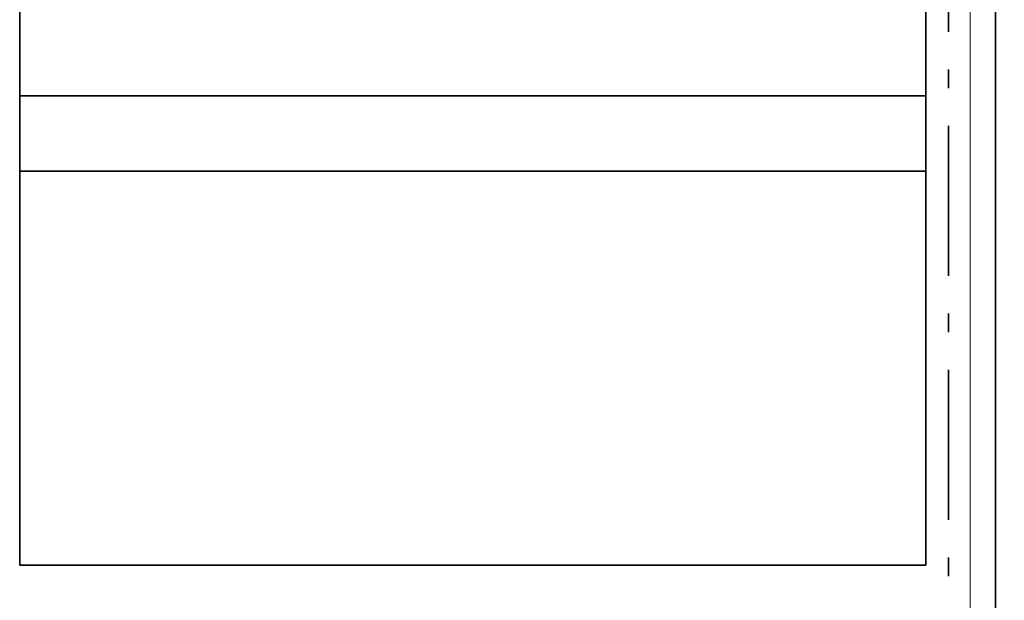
# Model space of a CAD drawing. Header units: metres. Extents: x 133 to 690, y 59 to 257.
# Tile 51 of 84: x 483.23 to 488.48, y 113.26 to 116.36. Entities that reach past the tile are written whole.
import ezdxf

# ---------------------------------------------------------------- set-up
doc = ezdxf.new("R2010")
doc.units = ezdxf.units.M
doc.header["$LTSCALE"] = 0.05
doc.linetypes.add('VH-OPSLUITBAND_120X250', pattern=[26, 16, -4, 2, -4])
for name, color, linetype, lineweight in [('N-WE-GR-HAAG-G', 253, 'GR-HAAG1', 9), ('N-WE-IE-TERREINAFSCHEIDING_KUNSTMATIG_RASTERHEKWERK-G', 4, 'IE-TERREINAFSCHEIDING-KUNSTMATIG-OPEN', 35), ('N-WE-VH-KANTOPSLUITING_OPSLUITBAND_120X250-G', 150, 'VH-OPSLUITBAND_120X250', 35), ('N-WE-VH-VERHARDING_GRASPLAAT-G', 70, 'Continuous', 35), ('N-WE-VH-VERHARDING_TEGEL_GRAS_VAKMARKERING-G', 252, 'Continuous', 35)]:
    doc.layers.add(name, color=color, linetype=linetype, lineweight=lineweight)
doc.linetypes.add('GR-HAAG1', pattern='A,6,[176,NLCS.SHX,S=0.125,R=0,X=0,Y=0],-2', length=8)
doc.linetypes.add('IE-TERREINAFSCHEIDING-KUNSTMATIG-OPEN', pattern='A,7,-1.5,[67,NLCS.SHX,S=0.75,R=0,X=0,Y=0],-1.5', length=10)

msp = doc.modelspace()

# ---------------------------------------------------------------- linework, layer by layer
at = {"layer": 'N-WE-GR-HAAG-G'}
msp.add_lwpolyline([(489.0625, 101.9934), (489.0625, 129.6188), (483.2977, 130.3863), (483.312, 128.8153), (488.2987, 128.8108), (488.2874, 101.9934)], dxfattribs=at)
at = {"layer": 'N-WE-IE-TERREINAFSCHEIDING_KUNSTMATIG_RASTERHEKWERK-G', "flags": 128}
msp.add_lwpolyline([(483.4777, 130.2604), (483.4777, 128.8722), (488.4277, 128.8722), (488.4277, 101.9934)], dxfattribs=at)
at = {"layer": 'N-WE-VH-KANTOPSLUITING_OPSLUITBAND_120X250-G'}
msp.add_lwpolyline([(488.1777, 101.9934), (488.1777, 128.1722)], dxfattribs=at)
at = {"layer": 'N-WE-VH-VERHARDING_GRASPLAAT-G'}
for points in [[(488.0577, 115.9522), (488.0577, 118.0522), (483.2277, 118.0522), (483.2277, 115.9522), (488.0577, 115.9522)], [(488.0577, 113.4522), (488.0577, 115.5522), (483.2277, 115.5522), (483.2277, 113.4522), (488.0577, 113.4522)]]:
    msp.add_lwpolyline(points, close=True, dxfattribs=at)
at = {"layer": 'N-WE-VH-VERHARDING_TEGEL_GRAS_VAKMARKERING-G', "flags": 128}
msp.add_lwpolyline([(488.0577, 115.9522), (483.2277, 115.9522), (483.2277, 115.5522), (488.0577, 115.5522)], close=True, dxfattribs=at)

doc.saveas('drawing.dxf')
